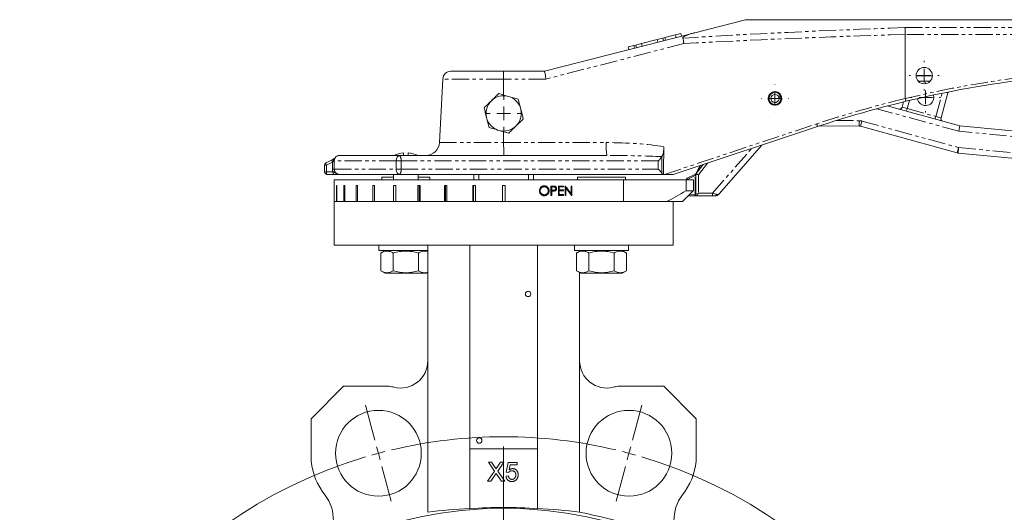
# Model space of a CAD drawing. Header units: millimetres. Extents: x -177 to 753, y -234 to 580.
# Tile 4 of 10: x -177 to 186, y 399 to 580. Entities that reach past the tile are written whole.
import ezdxf

# ---------------------------------------------------------------- set-up
doc = ezdxf.new("R2010")
doc.units = ezdxf.units.MM
doc.linetypes.add('PHANTOM', pattern=[12.7, 6.35, -1.27, 1.27, -1.27, 1.27, -1.27])

# ---------------------------------------------------------------- blocks, each defined once
blk = doc.blocks.new('SW_CENTERMARKSYMBOL_0')
at = {"color": 0, "linetype": 'Continuous', "lineweight": 0}
for p, q in [((0, 5), (0, 5.1)), ((-5, 0), (-5.1, 0)), ((0, 0), (-2.5, 0)), ((0, 0), (0, 2.5)), ((0, 0), (0, -2.5)), ((0, 0), (2.5, 0)), ((5, 0), (5.1, 0)), ((0, -5), (0, -5.1))]:
    blk.add_line(p, q, dxfattribs=at)
blk = doc.blocks.new('SW_CENTERMARKSYMBOL_1')
at = {"color": 0, "linetype": 'Continuous', "lineweight": 0}
for p, q in [((0, 5), (0, 5.5)), ((-5, 0), (-5.5, 0)), ((0, 0), (-2.5, 0)), ((0, 0), (0, 2.5)), ((0, 0), (0, -2.5)), ((0, 0), (2.5, 0)), ((5, 0), (5.5, 0)), ((0, -5), (0, -5.5))]:
    blk.add_line(p, q, dxfattribs=at)
blk = doc.blocks.new('SW_CENTERMARKSYMBOL_2')
at = {"color": 0, "linetype": 'Continuous', "lineweight": 0}
for p, q in [((0, 5), (0, 6.5)), ((-5, 0), (-6.5, 0)), ((0, 0), (-2.5, 0)), ((0, 0), (0, 2.5)), ((0, 0), (0, -2.5)), ((0, 0), (2.5, 0)), ((5, 0), (6.5, 0)), ((0, -5), (0, -6.5))]:
    blk.add_line(p, q, dxfattribs=at)
blk = doc.blocks.new('SW_CENTERMARKSYMBOL_3')
at = {"color": 0, "linetype": 'Continuous', "lineweight": 0}
for p, q in [((0, 5), (0, 5.5)), ((-5, 0), (-5.5, 0)), ((0, 0), (-2.5, 0)), ((0, 0), (0, 2.5)), ((0, 0), (0, -2.5)), ((0, 0), (2.5, 0)), ((5, 0), (5.5, 0)), ((0, -5), (0, -5.5))]:
    blk.add_line(p, q, dxfattribs=at)
blk = doc.blocks.new('SW_CENTERMARKSYMBOL_4')
at = {"color": 0, "linetype": 'Continuous', "lineweight": 0}
for p, q in [((-1.29, 4.83), (-4.74, 17.68)), ((93.64, 4.83), (97.08, 17.68)), ((0, 0), (-0.65, 2.41)), ((0, 0), (0.65, -2.41)), ((46.17, -167.32), (46.17, 2.5)), ((92.35, 0), (91.7, -2.41)), ((92.35, 0), (92.99, 2.41)), ((1.29, -4.83), (4.74, -17.68)), ((91.05, -4.83), (87.61, -17.68)), ((46.17, -172.32), (46.17, -169.82)), ((41.17, -172.32), (-128.65, -172.32)), ((46.17, -172.32), (43.67, -172.32)), ((46.17, -172.32), (46.17, -174.82)), ((46.17, -172.32), (48.67, -172.32)), ((51.17, -172.32), (220.99, -172.32)), ((46.17, -177.32), (46.17, -347.14)), ((1.29, -339.81), (4.74, -326.97)), ((91.05, -339.81), (87.61, -326.97)), ((0, -344.64), (-0.65, -347.06)), ((0, -344.64), (0.65, -342.23)), ((92.35, -344.64), (91.7, -342.23)), ((92.35, -344.64), (92.99, -347.06)), ((-1.29, -349.47), (-4.74, -362.32)), ((93.64, -349.47), (97.08, -362.32))]:
    blk.add_line(p, q, dxfattribs=at)
for start, end in [(76.6058, 103.3942), (105, 105.8029), (104.1971, 105), (75, 75.8029), (74.1971, 75), (106.6058, 253.3942), (286.6058, 73.3942), (254.1971, 255), (255, 255.8029), (284.1971, 285), (285, 285.8029), (256.6058, 283.3942)]:
    blk.add_arc((46.17, -172.32), 178.4, start, end, dxfattribs=at)

msp = doc.modelspace()

# ---------------------------------------------------------------- linework, layer by layer
at = {"color": 7, "linetype": 'Continuous', "lineweight": 15}
for p, q in [((90.5, 580.14), (71.82, 575.35)), ((448.4, 580.14), (90.5, 580.14)), ((16.4, 561.14), (71.82, 575.35)), ((60.06, 573.37), (60.79, 573.55)), ((60.79, 573.55), (64.74, 574.57)), ((60.79, 573.55), (61.03, 572.59)), ((64.74, 574.57), (66.68, 575.07)), ((64.74, 574.57), (64.99, 573.6)), ((66.68, 575.07), (66.93, 574.1)), ((149.43, 551.11), (149.39, 574.73)), ((47.31, 570.1), (49.32, 570.62)), ((47.31, 570.1), (47.55, 569.13)), ((49.32, 570.62), (50.05, 570.8)), ((49.32, 570.62), (49.57, 569.65)), ((52.15, 571.34), (50.05, 570.8)), ((50.05, 570.8), (50.3, 569.83)), ((57.96, 572.83), (52.15, 571.34)), ((52.15, 571.34), (52.4, 570.37)), ((60.06, 573.37), (57.96, 572.83)), ((57.96, 572.83), (58.21, 571.86)), ((60.06, 573.37), (60.31, 572.4)), ((-18.06, 561.14), (1.27, 561.14)), ((1.27, 561.14), (16.4, 561.14)), ((153.4, 559.53), (159.4, 559.49)), ((-21.06, 558.3), (-22.29, 534.88)), ((1.35, 552.41), (1.35, 558.3)), ((103.43, 552), (102.76, 551.77)), ((102.86, 551.48), (103.53, 551.71)), ((103.43, 552), (103.71, 552.09)), ((103.81, 551.8), (103.53, 551.71)), ((159.9, 551.49), (159.77, 552.38)), ((165.14, 553.19), (162.61, 543.97)), ((142.79, 548.37), (169.58, 541.02)), ((148.24, 547.92), (148.78, 549.88)), ((117.05, 540.78), (63.9, 523.14)), ((132.42, 540.95), (117.84, 541.04)), ((168.57, 531.11), (132.93, 540.88)), ((169.58, 541.02), (169.22, 539.05)), ((169.58, 541.02), (427.21, 516.93)), ((1.38, 534.88), (1.37, 538.89)), ((96.58, 533.99), (80.78, 515.96)), ((-59.1, 530.14), (-36.93, 530.14)), ((-36.93, 530.14), (39.46, 530.14)), ((-35.47, 530.07), (-35.47, 531.11)), ((-33.87, 531.11), (-33.87, 530.07)), ((293.5, 519.39), (168.91, 531.04)), ((-64.62, 526.55), (-64.62, 524.14)), ((-64.08, 527.44), (-61.83, 528.59)), ((-61.83, 528.59), (-61.09, 528.97)), ((72.26, 523.39), (73.64, 526.37)), ((72.33, 523.45), (74.89, 526.79)), ((-61.2, 523.14), (-63.62, 523.14)), ((-36.93, 523.14), (-58.99, 523.14)), ((-39.17, 523.14), (-39.17, 521.14)), ((60.25, 523.14), (-36.93, 523.14)), ((-30.17, 521.14), (-30.17, 523.14)), ((-9.6, 521.14), (-9.6, 523.14)), ((-7.74, 523.14), (-7.74, 521.14)), ((10.53, 521.14), (10.53, 523.14)), ((12.4, 523.14), (12.4, 521.14)), ((60.26, 523.14), (60.25, 523.14)), ((60.26, 523.14), (60.62, 523.14)), ((63.9, 523.14), (60.62, 523.14)), ((69.02, 521.73), (72.07, 523.24)), ((71.97, 522.76), (72.16, 523.16)), ((72.19, 515.82), (72.23, 523.15)), ((72.23, 523.15), (72.23, 523.32)), ((-61.1, 521.14), (-61.1, 519.14)), ((45.59, 521.14), (-61.1, 521.14)), ((-61.1, 519.14), (-61.1, 513.14)), ((-61.1, 519.14), (-61.1, 519.14)), ((-60.06, 519.14), (-60.24, 519.14)), ((-60.24, 513.14), (-60.24, 519.14)), ((-60.06, 519.14), (-60.06, 513.14)), ((-57.16, 519.14), (-57.5, 519.14)), ((-57.5, 513.14), (-57.5, 519.14)), ((-57.16, 519.14), (-57.16, 513.14)), ((-52.48, 519.14), (-52.98, 519.14)), ((-52.98, 513.14), (-52.98, 519.14)), ((-52.48, 519.14), (-52.48, 513.14)), ((-46.16, 519.14), (-46.8, 519.14)), ((-46.8, 513.14), (-46.8, 519.14)), ((-46.16, 519.14), (-46.16, 513.14)), ((-43.56, 522.14), (-43.56, 521.14)), ((-39.17, 522.14), (-43.56, 522.14)), ((-38.39, 519.14), (-39.16, 519.14)), ((-39.16, 513.14), (-39.16, 519.14)), ((-38.41, 519.14), (-38.41, 513.14)), ((-38.39, 519.14), (-38.39, 513.14)), ((-29.42, 519.14), (-30.29, 519.14)), ((-30.29, 513.14), (-30.29, 519.14)), ((-25.78, 522.14), (-30.17, 522.14)), ((-29.7, 519.14), (-29.7, 513.14)), ((-29.42, 519.14), (-29.42, 513.14)), ((-25.78, 521.14), (-25.78, 522.14)), ((-19.51, 519.14), (-20.45, 519.14)), ((-20.45, 513.14), (-20.45, 519.14)), ((-20.05, 519.14), (-20.05, 513.14)), ((-19.51, 519.14), (-19.51, 513.14)), ((-8.96, 519.14), (-9.95, 519.14)), ((-9.95, 513.14), (-9.95, 519.14)), ((-9.74, 519.14), (-9.74, 513.14)), ((-8.96, 519.14), (-8.96, 513.14)), ((0.9, 513.14), (0.9, 519.14)), ((1.9, 519.14), (0.9, 519.14)), ((1.9, 519.14), (1.9, 513.14)), ((28.57, 522.14), (28.57, 521.14)), ((46.35, 522.14), (28.57, 522.14)), ((45.59, 513.14), (45.59, 521.14)), ((68.63, 521.14), (45.59, 521.14)), ((46.35, 521.14), (46.35, 522.14)), ((68.63, 517.14), (68.63, 521.14)), ((71.35, 521.14), (68.63, 521.14)), ((68.74, 521.29), (68.74, 521.14)), ((71.35, 517.14), (71.35, 521.14)), ((14.7, 517.13), (14.86, 517.13)), ((16.19, 518.62), (16.34, 518.62)), ((16.19, 515.66), (16.34, 515.66)), ((17.96, 517.31), (17.98, 517.14)), ((17.98, 517.14), (18.13, 517.14)), ((19.48, 518.89), (18.82, 518.89)), ((18.82, 518.89), (18.82, 515.39)), ((18.82, 515.39), (19.12, 515.39)), ((18.97, 518.53), (18.97, 517.36)), ((18.97, 518.53), (19.12, 518.53)), ((18.97, 517.36), (19.12, 517.36)), ((18.97, 517.01), (18.97, 515.39)), ((18.97, 517.01), (19.12, 517.01)), ((19.12, 517.36), (19.12, 518.53)), ((19.12, 518.53), (19.74, 518.53)), ((19.12, 515.39), (19.12, 517.01)), ((19.12, 517.01), (19.36, 517.01)), ((19.71, 517.36), (19.73, 517.36)), ((20.06, 517.06), (20.22, 517.06)), ((20.09, 518.84), (20.24, 518.84)), ((20.73, 517.95), (20.88, 517.95)), ((23.42, 518.89), (21.56, 518.89)), ((21.56, 518.89), (21.56, 515.39)), ((21.56, 515.39), (23.42, 515.39)), ((21.7, 518.53), (21.7, 517.45)), ((21.7, 518.53), (21.86, 518.53)), ((21.7, 517.45), (21.86, 517.45)), ((21.7, 517.1), (21.7, 515.75)), ((21.7, 517.1), (21.86, 517.1)), ((21.7, 515.75), (21.86, 515.75)), ((21.86, 517.45), (21.86, 518.53)), ((21.86, 518.53), (23.42, 518.53)), ((23.42, 517.45), (21.86, 517.45)), ((21.86, 515.75), (21.86, 517.1)), ((21.86, 517.1), (23.42, 517.1)), ((23.42, 515.75), (21.86, 515.75)), ((23.27, 518.89), (23.27, 518.53)), ((23.27, 517.45), (23.27, 517.1)), ((23.27, 515.75), (23.27, 515.39)), ((23.42, 518.53), (23.42, 518.89)), ((23.42, 517.1), (23.42, 517.45)), ((23.42, 515.39), (23.42, 515.75)), ((24.07, 518.89), (24.01, 518.89)), ((24.01, 518.89), (24.01, 515.39)), ((24.01, 515.39), (24.3, 515.39)), ((24.15, 518.14), (24.15, 515.39)), ((24.15, 518.14), (24.3, 518.14)), ((24.3, 515.39), (24.3, 518.14)), ((26.06, 516.14), (26.22, 516.14)), ((26.5, 518.89), (26.22, 518.89)), ((26.22, 518.89), (26.22, 516.14)), ((26.35, 518.89), (26.35, 515.51)), ((26.44, 515.39), (26.5, 515.39)), ((26.5, 515.39), (26.5, 518.89)), ((68.63, 517.14), (68.49, 517.14)), ((71.35, 517.14), (68.63, 517.14)), ((-61.1, 513.14), (-61.1, 497.14)), ((-61.1, 513.14), (48.57, 513.14)), ((-60.24, 513.14), (-61.1, 513.14)), ((-57.5, 513.14), (-60.06, 513.14)), ((-52.98, 513.14), (-57.16, 513.14)), ((-46.8, 513.14), (-52.48, 513.14)), ((-39.16, 513.14), (-46.16, 513.14)), ((-30.29, 513.14), (-38.39, 513.14)), ((-20.45, 513.14), (-29.42, 513.14)), ((-9.95, 513.14), (-19.51, 513.14)), ((0.9, 513.14), (-8.96, 513.14)), ((45.59, 513.14), (1.9, 513.14)), ((61.42, 513.14), (48.57, 513.14)), ((67.3, 513.14), (61.42, 513.14)), ((63.9, 497.14), (63.9, 513.14)), ((72.68, 515.31), (69.47, 515.33)), ((78.4, 515.28), (72.68, 515.31)), ((79.27, 515.27), (78.4, 515.28)), ((-61.1, 497.14), (63.9, 497.14)), ((-44.67, 497.14), (-44.67, 495.14)), ((-34.67, 495.14), (-44.67, 495.14)), ((-42.29, 495.14), (-43.9, 494.21)), ((-43.9, 494.21), (-43.9, 487.67)), ((-39.28, 494.21), (-39.28, 487.67)), ((-26.6, 495.14), (-34.67, 495.14)), ((-30.05, 494.21), (-30.05, 487.67)), ((-26.6, 494.89), (-27.04, 495.14)), ((-26.6, 497.14), (-26.6, 454.49)), ((-11.1, 422.14), (-11.1, 497.14)), ((13.9, 497.14), (13.9, 422.14)), ((27.46, 497.14), (27.46, 495.14)), ((37.46, 495.14), (27.46, 495.14)), ((29.83, 495.14), (28.22, 494.21)), ((28.22, 494.21), (28.22, 487.67)), ((29.4, 495.14), (29.4, 494.89)), ((32.84, 494.21), (32.84, 487.67)), ((47.46, 495.14), (37.46, 495.14)), ((42.08, 494.21), (42.08, 487.67)), ((46.7, 494.21), (45.08, 495.14)), ((46.7, 494.21), (46.7, 487.67)), ((47.46, 495.14), (47.46, 497.14)), ((-43.9, 487.67), (-42.29, 486.74)), ((-42.29, 486.74), (-27.04, 486.74)), ((-27.04, 486.74), (-26.6, 486.99)), ((28.22, 487.67), (29.83, 486.74)), ((29.4, 486.99), (29.4, 454.49)), ((29.83, 486.74), (45.08, 486.74)), ((45.08, 486.74), (46.7, 487.67)), ((-26.6, 398.73), (-26.6, 454.49)), ((29.4, 454.49), (29.4, 398.73)), ((-57.6, 445.14), (-69.6, 433.14)), ((-40.78, 445.14), (-57.6, 445.14)), ((60.4, 445.14), (43.58, 445.14)), ((72.4, 433.14), (60.4, 445.14)), ((-69.6, 433.14), (-69.6, 417.52)), ((72.4, 417.52), (72.4, 433.14)), ((-11.1, 422.14), (-11.1, 400.02)), ((13.9, 422.14), (-11.1, 422.14)), ((13.9, 400.02), (13.9, 422.14)), ((-4.61, 410.14), (-2.02, 413.91)), ((-2.02, 413.91), (-4.25, 417.14)), ((-4.25, 417.14), (-3.06, 417.14)), ((-3.06, 417.14), (-1.84, 415.37)), ((-1.02, 415.37), (0.2, 417.14)), ((1.4, 417.14), (-0.82, 413.9)), ((-0.82, 413.9), (1.76, 410.14)), ((0.2, 417.14), (1.4, 417.14)), ((2.35, 413.46), (3.07, 417.05)), ((3.07, 417.05), (6.39, 417.05)), ((3.8, 416.15), (3.44, 414.34)), ((6.39, 416.15), (3.8, 416.15)), ((6.39, 416.15), (6.39, 417.05)), ((-3.4, 410.14), (-4.61, 410.14)), ((-1.75, 412.55), (-3.4, 410.14)), ((0.57, 410.14), (-1.13, 412.61)), ((1.76, 410.14), (0.57, 410.14)), ((2.26, 412.02), (3.16, 412.11)), ((3.25, 413.37), (2.35, 413.46))]:
    msp.add_line(p, q, dxfattribs=at)
at = {"color": 8, "linetype": 'PHANTOM', "lineweight": 0}
for p, q in [((149.31, 577.23), (448.4, 577.23)), ((448.4, 574.74), (149.39, 574.74)), ((67.8, 571.34), (16.94, 558.3)), ((1.35, 558.3), (-21.06, 558.3)), ((16.94, 558.3), (1.35, 558.3)), ((158.59, 557.5), (154.17, 557.52)), ((160.68, 544.5), (163.03, 553.06)), ((164.52, 553.36), (165.14, 553.19)), ((151, 550.41), (150.17, 547.39)), ((169.22, 539.05), (138.94, 547.36)), ((148.24, 547.92), (150.17, 547.39)), ((149.9, 546.42), (150.17, 547.39)), ((150.17, 547.39), (160.68, 544.5)), ((160.42, 543.54), (160.68, 544.5)), ((160.68, 544.5), (162.61, 543.97)), ((60.62, 523.14), (116.79, 541.78)), ((123.96, 543), (132.43, 542.95)), ((132.42, 540.95), (132.43, 542.95)), ((132.93, 540.88), (133.46, 542.81)), ((133.46, 542.81), (169.1, 533.03)), ((427.02, 514.94), (169.22, 539.05)), ((-22.29, 534.88), (1.38, 534.88)), ((1.38, 534.88), (39.18, 534.88)), ((78.41, 516.28), (92.83, 532.74)), ((168.57, 531.11), (169.1, 533.03)), ((168.91, 531.04), (169.1, 533.03)), ((169.1, 533.03), (293.69, 521.38)), ((-63.96, 526.55), (-64.62, 526.55)), ((-61.71, 527.7), (-63.96, 526.55)), ((-63.96, 526.55), (-63.96, 524.14)), ((-61.34, 528.08), (-61.71, 527.7)), ((-61.71, 525.14), (-61.71, 527.7)), ((-61.29, 528.14), (-61.05, 528.14)), ((-61.05, 528.14), (-61.05, 525.14)), ((-38.2, 528.14), (-61.05, 528.14)), ((-38.2, 525.14), (-38.2, 528.14)), ((-38.2, 528.14), (-36.42, 528.14)), ((-36.42, 528.14), (-36.42, 525.14)), ((58.4, 528.14), (-36.42, 528.14)), ((58.4, 525.14), (58.4, 528.14)), ((59.75, 529.76), (59.75, 523.52)), ((74, 526.49), (72.34, 523.5)), ((76.58, 527.35), (73.23, 522.97)), ((-63.96, 524.14), (-64.62, 524.14)), ((-63.96, 524.14), (-61.54, 524.14)), ((-61.05, 525.14), (-61.71, 525.14)), ((-61.05, 525.14), (-38.2, 525.14)), ((-36.42, 525.14), (-38.2, 525.14)), ((-36.42, 525.14), (58.4, 525.14)), ((71.97, 522.75), (68.99, 521.29)), ((71.93, 515.82), (71.97, 522.75)), ((71.97, 522.75), (71.97, 522.76)), ((72.23, 523.15), (73.23, 522.97)), ((72.34, 523.5), (72.33, 523.45)), ((72.33, 523.45), (73.23, 522.97)), ((73.23, 522.97), (73.19, 516.31)), ((68.99, 521.29), (68.74, 521.29)), ((68.99, 521.29), (68.99, 521.14)), ((19.56, 517.36), (19.71, 517.36)), ((69.96, 515.83), (71.93, 515.82)), ((72.19, 515.82), (71.93, 515.82)), ((72.19, 515.82), (73.19, 516.31)), ((72.68, 515.31), (73.19, 516.31)), ((73.19, 516.31), (78.41, 516.28)), ((78.4, 515.28), (78.41, 516.28)), ((78.41, 516.28), (79.77, 515.84))]:
    msp.add_line(p, q, dxfattribs=at)
at = {"color": 7, "linetype": 'Continuous', "lineweight": 15, "flags": 128}
msp.add_lwpolyline([(165.2, 553.49), (165.18, 553.38), (165.14, 553.19)], dxfattribs=at)
at = {"color": 8, "linetype": 'PHANTOM', "lineweight": 0, "flags": 128}
for points in [[(-36.93, 530.14), (-37.18, 530.1), (-37.42, 529.99), (-37.64, 529.8), (-37.83, 529.55), (-37.99, 529.25), (-38.11, 528.91), (-38.18, 528.53), (-38.2, 528.14)], [(-63.96, 526.55), (-64.02, 526.71), (-64.08, 526.86), (-64.12, 527), (-64.14, 527.13), (-64.15, 527.24), (-64.14, 527.33), (-64.12, 527.4), (-64.08, 527.44)], [(-61.71, 527.7), (-61.78, 527.86), (-61.83, 528.01), (-61.87, 528.16), (-61.9, 528.29), (-61.91, 528.4), (-61.9, 528.49), (-61.87, 528.55), (-61.83, 528.59)], [(-63.62, 523.14), (-63.69, 523.16), (-63.75, 523.22), (-63.81, 523.31), (-63.86, 523.43), (-63.9, 523.58), (-63.93, 523.76), (-63.95, 523.94), (-63.96, 524.14)], [(-61.2, 523.14), (-61.27, 523.16), (-61.33, 523.22), (-61.39, 523.31), (-61.44, 523.43), (-61.48, 523.58), (-61.51, 523.76), (-61.53, 523.94), (-61.54, 524.14)], [(-38.2, 525.14), (-38.18, 524.75), (-38.11, 524.37), (-37.99, 524.03), (-37.83, 523.73), (-37.64, 523.48), (-37.42, 523.29), (-37.18, 523.18), (-36.93, 523.14)], [(72.07, 523.24), (72.04, 523.22), (72.02, 523.19), (72.01, 523.15), (72, 523.11), (71.99, 523.05), (72, 523), (72.01, 522.93), (72.02, 522.87)], [(69.02, 521.73), (68.99, 521.71), (68.96, 521.68), (68.95, 521.63), (68.94, 521.57), (68.94, 521.51), (68.95, 521.44), (68.97, 521.36), (68.99, 521.29)]]:
    msp.add_lwpolyline(points, dxfattribs=at)
at = {"color": 7, "linetype": 'Continuous', "lineweight": 15}
for centre, radius in [((156.4, 559.54), 3), ((101.4, 551.14), 2.5), ((10.4, 479.14), 1), ((-44.78, 420.46), 15.8), ((47.57, 420.46), 15.8), ((-7.6, 425.14), 1), ((1.4, 248.14), 152)]:
    msp.add_circle(centre, radius, dxfattribs=at)
for centre, radius, start, end in [((-18.06, 558.14), 3, 90, 177), ((243.04, 161.14), 400, 90, 103.504), ((1.4, 545.64), 6.5, 74.2105, 134.2105), ((1.4, 545.64), 6.5, 14.2105, 74.2105), ((101.4, 551.14), 2.5, 22.3947, 15.3443), ((101.4, 551.14), 2.21, 22.8555, 14.8835), ((101.4, 551.14), 1.5, 24.7514, 12.9876), ((1.4, 545.64), 6.5, 134.2105, 194.2105), ((243.04, 161.14), 400, 103.504, 108.3599), ((156.9, 551.51), 3, 188.0498, 359.6575), ((1.4, 545.64), 6.5, 314.2105, 14.2105), ((147.28, 548.18), 1, 254.6575, 344.6575), ((1.4, 545.64), 6.5, 194.2105, 254.2105), ((1.4, 545.64), 6.5, 254.2105, 314.2105), ((132.4, 538.95), 2, 74.6575, 89.6575), ((163.57, 543.71), 1, 164.6575, 254.6575), ((-27.28, 535.14), 5, 270, 357), ((-59.1, 528.14), 2, 90, 145.1995), ((-34.67, 521.14), 10, 94.5886, 116.7437), ((-34.67, 521.14), 10, 63.2563, 85.4114), ((169.1, 533.03), 2, 254.6575, 264.6575), ((-63.62, 526.55), 1, 117.1916, 180), ((-61.57, 529.85), 1, 297.1916, 325.159), ((-63.62, 524.14), 1, 180, 270), ((71.85, 523.69), 0.5, 296.2225, 335.2118), ((72.73, 523.15), 0.5, 142.5108, 179.6575), ((69.24, 521.29), 0.5, 116.2225, 179.6575), ((72.69, 515.81), 0.5, 179.6575, 269.6575), ((79.28, 517.27), 2, 269.6575, 318.7822), ((-36.6, 454.49), 10, 256.4954, 360), ((39.4, 454.49), 10, 180, 283.5046), ((-44.78, 420.46), 25, 76.4954, 80.8061), ((47.57, 420.46), 25, 99.1939, 103.5046), ((-44.78, 420.46), 25, 186.7506, 217.8302), ((47.57, 420.46), 25, 322.1698, 353.2494), ((-76.37, 395.93), 15, 319.4838, 37.8302), ((79.16, 395.93), 15, 142.1698, 220.5162), ((1.4, 248.14), 152.4, 85.2952, 94.7048), ((1.4, 248.14), 153.17, 64.3244, 79.4667)]:
    msp.add_arc(centre, radius, start, end, dxfattribs=at)
at = {"color": 8, "linetype": 'PHANTOM', "lineweight": 0}
for centre, radius, start, end in [((243.04, 161.19), 401, 90, 103.4999), ((243.09, 161.19), 401, 103.5078, 108.3599), ((113.26, 540.33), 3.81, 6.7021, 22.3094), ((132.4, 538.95), 4, 74.6575, 89.6575), ((60.16, 533.74), 21.02, 176.8913, 189.8589), ((-38.76, 528.61), 2.38, 348.6878, 40.0629), ((-60.64, 528.37), 0.754, 126.548, 202.0956), ((-60.58, 528.4), 0.757, 127.3717, 200.0832), ((-38.76, 524.67), 2.38, 319.9371, 11.3122), ((79.13, 515.9), 0.644, 282.8012, 354.7632)]:
    msp.add_arc(centre, radius, start, end, dxfattribs=at)
for centre, major_axis, ratio, start_param, end_param in [((351.27, 555.14), (393.02, -1.32), 0.063522, 2.110685, 2.377975), ((351.43, 555.3), (393.02, -1.16), 0.055899, 2.110885, 2.377181), ((37.42, 527.88), (34.68, 0.37), 0.201576, 0.842207, 1.517954), ((37.7, 528.14), (33.4, 0.11), 0.0598, 0.850725, 1.51797), ((72.69, 515.81), (0.755, -0.005), 0.662366, 3.141593, 4.712389), ((79.28, 517.27), (1.5, -1.32), 0.5, 5.425797, 6.283185)]:
    msp.add_ellipse(centre, major_axis=major_axis, ratio=ratio, start_param=start_param, end_param=end_param, dxfattribs=at)
at = {"color": 7, "linetype": 'Continuous', "lineweight": 15}
for centre, major_axis, ratio, start_param, end_param in [((16.78, 558.14), (-0.38, 3), 0.061576, 4.75698, 6.275417), ((1.4, 986.08), (-3.51, 1192.57), 0.052325, 4.313568, 4.32283), ((57.88, 528.14), (1.98, 1.98), 0.130326, 4.841984, 5.745536), ((57.88, 525.14), (1.98, -1.98), 0.130326, 0.495836, 1.441201), ((1.4, 517.34), (62, -0.74), 0.003889, 1.273579, 1.283465), ((1.4, 517.34), (62.5, -0.75), 0.003889, 1.273444, 1.283251), ((1.4, 523.14), (-60.94, 73.25), 0.155868, 4.488482, 4.525888), ((1.4, 523.14), (-61.43, 73.84), 0.155868, 4.489244, 4.526349), ((1.4, 522.68), (-61.43, 73.85), 0.155864, 4.485366, 4.522392), ((-5.37, 248.14), (152.22, 0), 0.999012, 1.608477, 1.710749), ((8.16, 248.14), (152.22, 0), 0.999012, 1.430844, 1.533115)]:
    msp.add_ellipse(centre, major_axis=major_axis, ratio=ratio, start_param=start_param, end_param=end_param, dxfattribs=at)
for points, knots in [([(149.39, 574.74), (149.39, 575), (149.38, 575.25), (149.37, 575.62), (149.37, 575.74), (149.37, 575.97), (149.36, 576.09), (149.35, 576.41), (149.34, 576.61), (149.33, 576.87), (149.33, 576.95), (149.32, 577.1), (149.31, 577.17), (149.31, 577.23)], [0, 0, 0, 0, 0.25, 0.25, 0.375, 0.375, 0.5, 0.5, 0.75, 0.75, 0.875, 0.875, 1, 1, 1, 1]), ([(71.82, 575.35), (71.4, 575.24), (70.97, 575.13), (70.14, 574.88), (69.73, 574.75), (68.93, 574.45), (68.53, 574.29), (67.99, 574.01), (67.82, 573.9), (67.6, 573.72), (67.54, 573.66), (67.44, 573.51), (67.41, 573.43), (67.43, 573.35)], [0, 0, 0, 0, 0.25, 0.25, 0.5, 0.5, 0.75, 0.75, 0.875, 0.875, 0.9375, 0.9375, 1, 1, 1, 1]), ([(67.43, 573.35), (67.49, 573.09), (67.55, 572.79), (67.65, 572.26), (67.68, 572.08), (67.72, 571.81), (67.74, 571.72), (67.77, 571.53), (67.79, 571.43), (67.8, 571.34)], [0, 0, 0, 0, 0.5, 0.5, 0.75, 0.75, 0.875, 0.875, 1, 1, 1, 1]), ([(1.35, 558.3), (1.35, 558.49), (1.35, 558.68), (1.34, 559.04), (1.34, 559.22), (1.34, 559.57), (1.33, 559.73), (1.33, 560.04), (1.33, 560.19), (1.32, 560.45), (1.31, 560.56), (1.31, 560.77), (1.3, 560.86), (1.29, 561), (1.29, 561.05), (1.28, 561.12), (1.27, 561.14), (1.27, 561.14)], [0, 0, 0, 0, 0.125, 0.125, 0.25, 0.25, 0.375, 0.375, 0.5, 0.5, 0.625, 0.625, 0.75, 0.75, 0.875, 0.875, 1, 1, 1, 1]), ([(-0.45, 552.92), (-0.89, 552.49), (-1.33, 552.06), (-2.22, 551.19), (-2.68, 550.74), (-3.14, 550.3)], [0, 0, 0, 0, 0.5, 0.5, 1, 1, 1, 1]), ([(3.17, 551.89), (2.55, 552.07), (1.94, 552.24), (0.73, 552.58), (0.14, 552.75), (-0.45, 552.92)], [0, 0, 0, 0, 0.5, 0.5, 1, 1, 1, 1]), ([(6.78, 550.87), (6.19, 551.04), (5.59, 551.21), (4.38, 551.55), (3.78, 551.72), (3.17, 551.89)], [0, 0, 0, 0, 0.5, 0.5, 1, 1, 1, 1]), ([(-3.14, 550.3), (-3.36, 550.08), (-3.59, 549.85), (-4.05, 549.41), (-4.27, 549.19), (-4.94, 548.54), (-5.39, 548.11), (-5.83, 547.68)], [0, 0, 0, 0, 0.25, 0.25, 0.5, 0.5, 1, 1, 1, 1]), ([(7.7, 547.24), (7.62, 547.54), (7.54, 547.85), (7.39, 548.47), (7.31, 548.77), (7.08, 549.68), (6.93, 550.28), (6.78, 550.87)], [0, 0, 0, 0, 0.25, 0.25, 0.5, 0.5, 1, 1, 1, 1]), ([(149.43, 551.1), (149.46, 550.97), (149.49, 550.84), (149.55, 550.59), (149.57, 550.48), (149.61, 550.29), (149.62, 550.21), (149.64, 550.11), (149.64, 550.08), (149.63, 550.08)], [0, 0, 0, 0, 0.25, 0.25, 0.5, 0.5, 0.75, 0.75, 1, 1, 1, 1]), ([(-5.83, 547.68), (-5.67, 547.09), (-5.52, 546.49), (-5.22, 545.28), (-5.06, 544.66), (-4.9, 544.04)], [0, 0, 0, 0, 0.5, 0.5, 1, 1, 1, 1]), ([(8.62, 543.6), (8.47, 544.19), (8.32, 544.79), (8.01, 546), (7.85, 546.62), (7.7, 547.24)], [0, 0, 0, 0, 0.5, 0.5, 1, 1, 1, 1]), ([(-4.9, 544.04), (-4.83, 543.74), (-4.75, 543.43), (-4.59, 542.81), (-4.52, 542.51), (-4.28, 541.6), (-4.13, 541), (-3.98, 540.41)], [0, 0, 0, 0, 0.25, 0.25, 0.5, 0.5, 1, 1, 1, 1]), ([(3.24, 538.36), (3.68, 538.79), (4.12, 539.22), (5.02, 540.09), (5.47, 540.54), (5.93, 540.98)], [0, 0, 0, 0, 0.5, 0.5, 1, 1, 1, 1]), ([(5.93, 540.98), (6.16, 541.2), (6.39, 541.43), (6.84, 541.87), (7.07, 542.09), (7.74, 542.74), (8.18, 543.17), (8.62, 543.6)], [0, 0, 0, 0, 0.25, 0.25, 0.5, 0.5, 1, 1, 1, 1]), ([(-0.37, 539.39), (-0.98, 539.56), (-1.6, 539.73), (-2.81, 540.07), (-3.4, 540.24), (-3.98, 540.41)], [0, 0, 0, 0, 0.5, 0.5, 1, 1, 1, 1]), ([(3.24, 538.36), (2.65, 538.53), (2.05, 538.7), (0.85, 539.04), (0.24, 539.21), (-0.37, 539.39)], [0, 0, 0, 0, 0.5, 0.5, 1, 1, 1, 1]), ([(1.52, 530.14), (1.52, 530.14), (1.51, 530.15), (1.51, 530.18), (1.5, 530.2), (1.49, 530.29), (1.48, 530.38), (1.46, 530.61), (1.45, 530.76), (1.44, 531.1), (1.43, 531.29), (1.42, 531.73), (1.41, 531.97), (1.4, 532.48), (1.4, 532.76), (1.39, 533.33), (1.39, 533.63), (1.38, 534.24), (1.38, 534.56), (1.38, 534.88)], [0, 0, 0, 0, 0.0625, 0.0625, 0.125, 0.125, 0.25, 0.25, 0.375, 0.375, 0.5, 0.5, 0.625, 0.625, 0.75, 0.75, 0.875, 0.875, 1, 1, 1, 1]), ([(60.46, 533.34), (60.45, 532.98), (60.43, 532.63), (60.36, 531.95), (60.32, 531.62), (60.2, 531), (60.12, 530.72), (59.96, 530.2), (59.86, 529.96), (59.75, 529.76)], [0, 0, 0, 0, 0.25, 0.25, 0.5, 0.5, 0.75, 0.75, 1, 1, 1, 1]), ([(-61.2, 523.14), (-61.05, 523.14), (-60.91, 523.14), (-60.64, 523.14), (-60.51, 523.14), (-60.16, 523.14), (-59.96, 523.14), (-59.62, 523.14), (-59.48, 523.14), (-59.22, 523.14), (-59.1, 523.14), (-58.99, 523.14)], [0, 0, 0, 0, 0.125, 0.125, 0.25, 0.25, 0.5, 0.5, 0.75, 0.75, 1, 1, 1, 1]), ([(59.75, 523.52), (59.83, 523.39), (59.91, 523.3), (60.08, 523.17), (60.16, 523.14), (60.25, 523.14)], [0, 0, 0, 0, 0.5, 0.5, 1, 1, 1, 1]), ([(72.23, 523.32), (72.23, 523.32), (72.23, 523.32), (72.24, 523.33), (72.24, 523.34), (72.25, 523.36), (72.26, 523.37), (72.26, 523.39)], [0, 0, 0, 0, 0.5, 0.5, 0.75, 0.75, 1, 1, 1, 1]), ([(16.33, 518.98), (16.27, 518.98), (16.21, 518.98), (16.09, 518.97), (16.04, 518.96), (15.86, 518.92), (15.75, 518.89), (15.53, 518.79), (15.43, 518.74), (15.24, 518.6), (15.15, 518.52), (14.9, 518.26), (14.77, 518.06), (14.64, 517.72), (14.6, 517.61), (14.57, 517.43), (14.56, 517.37), (14.55, 517.25), (14.55, 517.19), (14.55, 517.12)], [0, 0, 0, 0, 0.0625, 0.0625, 0.125, 0.125, 0.25, 0.25, 0.375, 0.375, 0.5, 0.5, 0.75, 0.75, 0.875, 0.875, 0.9375, 0.9375, 1, 1, 1, 1]), ([(14.55, 517.12), (14.55, 517.06), (14.55, 517), (14.56, 516.88), (14.57, 516.82), (14.6, 516.65), (14.64, 516.53), (14.73, 516.31), (14.79, 516.2), (14.92, 516.01), (15, 515.91), (15.17, 515.74), (15.26, 515.67), (15.45, 515.53), (15.56, 515.47), (15.77, 515.39), (15.89, 515.35), (16.06, 515.32), (16.12, 515.31), (16.24, 515.3), (16.3, 515.3), (16.35, 515.3)], [0, 0, 0, 0, 0.0625, 0.0625, 0.125, 0.125, 0.25, 0.25, 0.375, 0.375, 0.5, 0.5, 0.625, 0.625, 0.75, 0.75, 0.875, 0.875, 0.9375, 0.9375, 1, 1, 1, 1]), ([(16.19, 518.62), (16.09, 518.62), (16, 518.61), (15.81, 518.57), (15.72, 518.55), (15.54, 518.47), (15.45, 518.43), (15.29, 518.32), (15.21, 518.26), (15.07, 518.12), (15.01, 518.05), (14.9, 517.89), (14.85, 517.8), (14.78, 517.62), (14.75, 517.52), (14.71, 517.33), (14.7, 517.23), (14.7, 517.13)], [0, 0, 0, 0, 0.125, 0.125, 0.25, 0.25, 0.375, 0.375, 0.5, 0.5, 0.625, 0.625, 0.75, 0.75, 0.875, 0.875, 1, 1, 1, 1]), ([(14.7, 517.13), (14.71, 517.03), (14.71, 516.93), (14.75, 516.74), (14.78, 516.64), (14.85, 516.46), (14.9, 516.38), (15.01, 516.22), (15.08, 516.15), (15.29, 515.94), (15.45, 515.83), (15.71, 515.73), (15.81, 515.7), (16, 515.67), (16.09, 515.66), (16.19, 515.66)], [0, 0, 0, 0, 0.125, 0.125, 0.25, 0.25, 0.375, 0.375, 0.5, 0.5, 0.75, 0.75, 0.875, 0.875, 1, 1, 1, 1]), ([(14.86, 517.13), (14.86, 517.23), (14.87, 517.32), (14.9, 517.52), (14.93, 517.61), (15.01, 517.8), (15.05, 517.88), (15.16, 518.04), (15.22, 518.12), (15.43, 518.33), (15.6, 518.43), (15.87, 518.54), (15.96, 518.57), (16.15, 518.61), (16.25, 518.62), (16.34, 518.62)], [0, 0, 0, 0, 0.125, 0.125, 0.25, 0.25, 0.375, 0.375, 0.5, 0.5, 0.75, 0.75, 0.875, 0.875, 1, 1, 1, 1]), ([(16.34, 515.66), (16.25, 515.66), (16.15, 515.67), (15.96, 515.7), (15.87, 515.73), (15.6, 515.83), (15.44, 515.94), (15.23, 516.14), (15.17, 516.22), (15.06, 516.38), (15.01, 516.46), (14.93, 516.64), (14.9, 516.73), (14.87, 516.93), (14.86, 517.03), (14.86, 517.13)], [0, 0, 0, 0, 0.125, 0.125, 0.25, 0.25, 0.5, 0.5, 0.625, 0.625, 0.75, 0.75, 0.875, 0.875, 1, 1, 1, 1]), ([(18.13, 517.14), (18.13, 517.2), (18.13, 517.26), (18.12, 517.38), (18.11, 517.44), (18.08, 517.62), (18.05, 517.74), (17.96, 517.97), (17.9, 518.07), (17.77, 518.27), (17.69, 518.37), (17.53, 518.54), (17.44, 518.62), (17.24, 518.75), (17.13, 518.81), (16.91, 518.9), (16.8, 518.93), (16.57, 518.97), (16.45, 518.98), (16.33, 518.98)], [0, 0, 0, 0, 0.0625, 0.0625, 0.125, 0.125, 0.25, 0.25, 0.375, 0.375, 0.5, 0.5, 0.625, 0.625, 0.75, 0.75, 0.875, 0.875, 1, 1, 1, 1]), ([(16.34, 518.62), (16.44, 518.62), (16.53, 518.61), (16.72, 518.58), (16.81, 518.55), (16.99, 518.48), (17.08, 518.43), (17.24, 518.33), (17.32, 518.27), (17.46, 518.13), (17.52, 518.06), (17.63, 517.9), (17.68, 517.81), (17.76, 517.63), (17.78, 517.54), (17.82, 517.34), (17.83, 517.24), (17.83, 517.14)], [0, 0, 0, 0, 0.125, 0.125, 0.25, 0.25, 0.375, 0.375, 0.5, 0.5, 0.625, 0.625, 0.75, 0.75, 0.875, 0.875, 1, 1, 1, 1]), ([(17.83, 517.14), (17.83, 517.04), (17.82, 516.94), (17.78, 516.75), (17.76, 516.65), (17.68, 516.47), (17.64, 516.38), (17.53, 516.22), (17.46, 516.14), (17.26, 515.94), (17.09, 515.84), (16.82, 515.73), (16.73, 515.7), (16.54, 515.67), (16.44, 515.66), (16.34, 515.66)], [0, 0, 0, 0, 0.125, 0.125, 0.25, 0.25, 0.375, 0.375, 0.5, 0.5, 0.75, 0.75, 0.875, 0.875, 1, 1, 1, 1]), ([(16.35, 515.3), (16.47, 515.3), (16.59, 515.31), (16.82, 515.35), (16.93, 515.39), (17.15, 515.48), (17.25, 515.54), (17.44, 515.67), (17.53, 515.75), (17.7, 515.92), (17.77, 516.01), (17.9, 516.21), (17.96, 516.32), (18.05, 516.54), (18.08, 516.66), (18.11, 516.84), (18.12, 516.9), (18.13, 517.02), (18.13, 517.08), (18.13, 517.14)], [0, 0, 0, 0, 0.125, 0.125, 0.25, 0.25, 0.375, 0.375, 0.5, 0.5, 0.625, 0.625, 0.75, 0.75, 0.875, 0.875, 0.9375, 0.9375, 1, 1, 1, 1]), ([(20.06, 517.06), (19.92, 517.03), (19.78, 517.02), (19.5, 517.01), (19.35, 517.01), (19.21, 517.01)], [0, 0, 0, 0, 0.5, 0.5, 1, 1, 1, 1]), ([(19.33, 518.89), (19.45, 518.89), (19.58, 518.89), (19.84, 518.88), (19.96, 518.87), (20.09, 518.84)], [0, 0, 0, 0, 0.5, 0.5, 1, 1, 1, 1]), ([(19.36, 517.01), (19.51, 517.01), (19.65, 517.01), (19.93, 517.02), (20.08, 517.03), (20.22, 517.06)], [0, 0, 0, 0, 0.5, 0.5, 1, 1, 1, 1]), ([(20.24, 518.84), (20.12, 518.87), (19.99, 518.88), (19.74, 518.89), (19.61, 518.89), (19.48, 518.89)], [0, 0, 0, 0, 0.5, 0.5, 1, 1, 1, 1]), ([(20.58, 517.95), (20.58, 517.9), (20.58, 517.85), (20.55, 517.75), (20.53, 517.7), (20.45, 517.57), (20.38, 517.5), (20.2, 517.4), (20.1, 517.38), (19.91, 517.36), (19.81, 517.36), (19.71, 517.36)], [0, 0, 0, 0, 0.125, 0.125, 0.25, 0.25, 0.5, 0.5, 0.75, 0.75, 1, 1, 1, 1]), ([(19.74, 518.53), (19.83, 518.53), (19.93, 518.53), (20.12, 518.51), (20.21, 518.49), (20.38, 518.4), (20.46, 518.32), (20.53, 518.2), (20.55, 518.15), (20.58, 518.05), (20.58, 518), (20.58, 517.95)], [0, 0, 0, 0, 0.25, 0.25, 0.5, 0.5, 0.75, 0.75, 0.875, 0.875, 1, 1, 1, 1]), ([(20.73, 517.95), (20.73, 517.85), (20.72, 517.75), (20.66, 517.55), (20.62, 517.46), (20.49, 517.3), (20.42, 517.23), (20.25, 517.12), (20.16, 517.09), (20.06, 517.06)], [0, 0, 0, 0, 0.25, 0.25, 0.5, 0.5, 0.75, 0.75, 1, 1, 1, 1]), ([(20.09, 518.84), (20.18, 518.81), (20.27, 518.77), (20.43, 518.66), (20.5, 518.6), (20.62, 518.44), (20.66, 518.35), (20.7, 518.2), (20.71, 518.15), (20.72, 518.05), (20.73, 518), (20.73, 517.95)], [0, 0, 0, 0, 0.25, 0.25, 0.5, 0.5, 0.75, 0.75, 0.875, 0.875, 1, 1, 1, 1]), ([(20.22, 517.06), (20.31, 517.09), (20.4, 517.12), (20.57, 517.23), (20.65, 517.29), (20.77, 517.46), (20.81, 517.55), (20.87, 517.75), (20.88, 517.85), (20.88, 517.95)], [0, 0, 0, 0, 0.25, 0.25, 0.5, 0.5, 0.75, 0.75, 1, 1, 1, 1]), ([(20.88, 517.95), (20.88, 518.05), (20.87, 518.15), (20.82, 518.34), (20.77, 518.44), (20.66, 518.59), (20.59, 518.66), (20.47, 518.75), (20.42, 518.77), (20.34, 518.81), (20.29, 518.82), (20.24, 518.84)], [0, 0, 0, 0, 0.25, 0.25, 0.5, 0.5, 0.75, 0.75, 0.875, 0.875, 1, 1, 1, 1]), ([(-43.9, 494.21), (-43.53, 494.43), (-43.15, 494.61), (-42.38, 494.85), (-41.99, 494.92), (-41.4, 494.92), (-41.2, 494.91), (-40.81, 494.84), (-40.62, 494.79), (-40.04, 494.61), (-39.66, 494.43), (-39.28, 494.21)], [0, 0, 0, 0, 0.25, 0.25, 0.5, 0.5, 0.625, 0.625, 0.75, 0.75, 1, 1, 1, 1]), ([(-39.28, 494.21), (-38.53, 494.43), (-37.76, 494.61), (-36.22, 494.86), (-35.44, 494.92), (-33.88, 494.92), (-33.09, 494.85), (-31.55, 494.6), (-30.79, 494.42), (-30.05, 494.21)], [0, 0, 0, 0, 0.25, 0.25, 0.5, 0.5, 0.75, 0.75, 1, 1, 1, 1]), ([(-30.05, 494.21), (-29.65, 494.41), (-28.84, 494.83), (-27.67, 495), (-26.93, 494.81), (-26.6, 494.73)], [0, 0, 0, 0, 0.356138, 0.719999, 1, 1, 1, 1]), ([(28.22, 494.21), (28.6, 494.43), (28.98, 494.61), (29.75, 494.85), (30.13, 494.92), (30.72, 494.92), (30.92, 494.91), (31.31, 494.84), (31.5, 494.79), (32.08, 494.61), (32.46, 494.43), (32.84, 494.21)], [0, 0, 0, 0, 0.25, 0.25, 0.5, 0.5, 0.625, 0.625, 0.75, 0.75, 1, 1, 1, 1]), ([(32.84, 494.21), (33.59, 494.43), (34.36, 494.61), (35.9, 494.86), (36.68, 494.92), (38.24, 494.92), (39.03, 494.85), (40.57, 494.6), (41.33, 494.42), (42.08, 494.21)], [0, 0, 0, 0, 0.25, 0.25, 0.5, 0.5, 0.75, 0.75, 1, 1, 1, 1]), ([(42.08, 494.21), (42.46, 494.43), (42.83, 494.61), (43.6, 494.85), (43.99, 494.92), (44.58, 494.92), (44.78, 494.91), (45.17, 494.84), (45.36, 494.79), (45.94, 494.61), (46.32, 494.43), (46.7, 494.21)], [0, 0, 0, 0, 0.25, 0.25, 0.5, 0.5, 0.625, 0.625, 0.75, 0.75, 1, 1, 1, 1]), ([(-39.28, 487.67), (-39.66, 487.45), (-40.04, 487.27), (-40.81, 487.03), (-41.2, 486.96), (-41.79, 486.96), (-41.98, 486.97), (-42.37, 487.04), (-42.57, 487.09), (-43.15, 487.27), (-43.53, 487.45), (-43.9, 487.67)], [0, 0, 0, 0, 0.25, 0.25, 0.5, 0.5, 0.625, 0.625, 0.75, 0.75, 1, 1, 1, 1]), ([(-39.28, 487.67), (-38.53, 487.45), (-37.76, 487.27), (-36.22, 487.02), (-35.44, 486.96), (-33.88, 486.96), (-33.09, 487.03), (-31.55, 487.28), (-30.79, 487.46), (-30.05, 487.67)], [0, 0, 0, 0, 0.25, 0.25, 0.5, 0.5, 0.75, 0.75, 1, 1, 1, 1]), ([(-26.6, 487.14), (-26.61, 487.14), (-27.04, 486.95), (-27.84, 486.91), (-28.99, 487.11), (-29.69, 487.48), (-30.05, 487.67)], [0, 0, 0, 0, 0.010169, 0.374045, 0.684155, 1, 1, 1, 1]), ([(32.84, 487.67), (32.46, 487.45), (32.08, 487.27), (31.32, 487.03), (30.93, 486.96), (30.34, 486.96), (30.14, 486.97), (29.75, 487.04), (29.56, 487.09), (28.98, 487.27), (28.6, 487.45), (28.22, 487.67)], [0, 0, 0, 0, 0.25, 0.25, 0.5, 0.5, 0.625, 0.625, 0.75, 0.75, 1, 1, 1, 1]), ([(32.84, 487.67), (33.59, 487.45), (34.36, 487.27), (35.9, 487.02), (36.68, 486.96), (38.24, 486.96), (39.03, 487.03), (40.57, 487.28), (41.33, 487.46), (42.08, 487.67)], [0, 0, 0, 0, 0.25, 0.25, 0.5, 0.5, 0.75, 0.75, 1, 1, 1, 1]), ([(46.7, 487.67), (46.32, 487.45), (45.94, 487.27), (45.17, 487.03), (44.78, 486.96), (44.2, 486.96), (44, 486.97), (43.61, 487.04), (43.41, 487.09), (42.84, 487.27), (42.46, 487.45), (42.08, 487.67)], [0, 0, 0, 0, 0.25, 0.25, 0.5, 0.5, 0.625, 0.625, 0.75, 0.75, 1, 1, 1, 1]), ([(-1.84, 415.37), (-1.81, 415.32), (-1.75, 415.24), (-1.67, 415.12), (-1.61, 415.02), (-1.56, 414.93), (-1.52, 414.85), (-1.49, 414.79), (-1.48, 414.74), (-1.48, 414.71), (-1.48, 414.7)], [0, 0, 0, 0, 0.209538, 0.393206, 0.554151, 0.689382, 0.80228, 0.889952, 0.956059, 1, 1, 1, 1]), ([(-1.48, 414.7), (-1.45, 414.74), (-1.38, 414.84), (-1.27, 414.99), (-1.15, 415.17), (-1.07, 415.3), (-1.02, 415.37)], [0, 0, 0, 0, 0.195959, 0.429465, 0.696675, 1, 1, 1, 1]), ([(4.44, 414), (4.37, 414), (4.24, 413.99), (4.05, 413.96), (3.87, 413.91), (3.72, 413.83), (3.58, 413.73), (3.45, 413.63), (3.34, 413.51), (3.28, 413.42), (3.25, 413.37)], [0, 0, 0, 0, 0.14786, 0.283561, 0.412369, 0.534236, 0.652692, 0.768663, 0.883652, 1, 1, 1, 1]), ([(3.44, 414.34), (3.49, 414.38), (3.59, 414.45), (3.74, 414.55), (3.9, 414.63), (4.05, 414.69), (4.21, 414.74), (4.37, 414.78), (4.53, 414.8), (4.64, 414.81), (4.69, 414.81)], [0, 0, 0, 0, 0.136729, 0.268515, 0.395529, 0.52, 0.640496, 0.761236, 0.880107, 1, 1, 1, 1]), ([(5.85, 412.49), (5.85, 412.54), (5.85, 412.66), (5.83, 412.82), (5.8, 412.97), (5.76, 413.11), (5.71, 413.25), (5.65, 413.37), (5.58, 413.49), (5.5, 413.6), (5.4, 413.69), (5.3, 413.77), (5.18, 413.84), (5.05, 413.9), (4.92, 413.94), (4.77, 413.98), (4.61, 413.99), (4.5, 414), (4.44, 414)], [0, 0, 0, 0, 0.072866, 0.141887, 0.207453, 0.270438, 0.331641, 0.390108, 0.448069, 0.505503, 0.562488, 0.619084, 0.676416, 0.735452, 0.796241, 0.860406, 0.928305, 1, 1, 1, 1]), ([(4.69, 414.81), (4.76, 414.8), (4.9, 414.8), (5.11, 414.77), (5.3, 414.72), (5.49, 414.65), (5.67, 414.56), (5.84, 414.45), (6, 414.32), (6.16, 414.17), (6.29, 414.01), (6.42, 413.83), (6.52, 413.65), (6.6, 413.45), (6.67, 413.24), (6.71, 413.01), (6.74, 412.78), (6.74, 412.62), (6.75, 412.54)], [0, 0, 0, 0, 0.061997, 0.122088, 0.181375, 0.239508, 0.297836, 0.35688, 0.417282, 0.47964, 0.5425, 0.604962, 0.666991, 0.730216, 0.794173, 0.860458, 0.928578, 1, 1, 1, 1]), ([(-1.75, 412.55), (-1.73, 412.58), (-1.69, 412.64), (-1.61, 412.75), (-1.52, 412.88), (-1.45, 412.98), (-1.42, 413.03)], [0, 0, 0, 0, 0.174779, 0.398246, 0.673111, 1, 1, 1, 1]), ([(-1.42, 413.03), (-1.37, 412.96), (-1.28, 412.82), (-1.18, 412.68), (-1.13, 412.61)], [0, 0, 0, 0, 0.494218, 1, 1, 1, 1]), ([(4.43, 410.05), (4.36, 410.05), (4.21, 410.05), (4, 410.08), (3.79, 410.12), (3.6, 410.18), (3.41, 410.26), (3.24, 410.35), (3.07, 410.46), (2.92, 410.59), (2.79, 410.73), (2.66, 410.88), (2.56, 411.04), (2.46, 411.22), (2.39, 411.4), (2.33, 411.6), (2.28, 411.81), (2.27, 411.95), (2.26, 412.02)], [0, 0, 0, 0, 0.069298, 0.135561, 0.199671, 0.261716, 0.322662, 0.382907, 0.443032, 0.503501, 0.563724, 0.62398, 0.683629, 0.743848, 0.805192, 0.867649, 0.932778, 1, 1, 1, 1]), ([(3.16, 412.11), (3.17, 412.06), (3.18, 411.97), (3.22, 411.82), (3.26, 411.69), (3.31, 411.57), (3.36, 411.45), (3.43, 411.35), (3.5, 411.26), (3.58, 411.17), (3.66, 411.1), (3.75, 411.03), (3.85, 410.98), (3.96, 410.93), (4.07, 410.9), (4.19, 410.88), (4.31, 410.86), (4.4, 410.86), (4.44, 410.86)], [0, 0, 0, 0, 0.077361, 0.15048, 0.219977, 0.286681, 0.349678, 0.41068, 0.469427, 0.526756, 0.583142, 0.638824, 0.695263, 0.752696, 0.810849, 0.871356, 0.934436, 1, 1, 1, 1]), ([(6.21, 410.9), (6.16, 410.83), (6.05, 410.7), (5.86, 410.53), (5.66, 410.38), (5.44, 410.26), (5.21, 410.16), (4.97, 410.1), (4.7, 410.06), (4.53, 410.05), (4.43, 410.05)], [0, 0, 0, 0, 0.127893, 0.251579, 0.372793, 0.492778, 0.61359, 0.737809, 0.86618, 1, 1, 1, 1]), ([(4.44, 410.86), (4.49, 410.86), (4.6, 410.86), (4.75, 410.88), (4.89, 410.92), (5.03, 410.97), (5.15, 411.03), (5.27, 411.11), (5.38, 411.2), (5.48, 411.3), (5.56, 411.42), (5.64, 411.54), (5.7, 411.68), (5.76, 411.82), (5.8, 411.98), (5.83, 412.14), (5.85, 412.31), (5.85, 412.43), (5.85, 412.49)], [0, 0, 0, 0, 0.065801, 0.128677, 0.188676, 0.247598, 0.304849, 0.361786, 0.419523, 0.478682, 0.53877, 0.598799, 0.660184, 0.722952, 0.787993, 0.855404, 0.926153, 1, 1, 1, 1]), ([(6.75, 412.54), (6.75, 412.46), (6.74, 412.31), (6.72, 412.08), (6.67, 411.87), (6.62, 411.66), (6.54, 411.45), (6.45, 411.26), (6.34, 411.07), (6.25, 410.96), (6.21, 410.9)], [0, 0, 0, 0, 0.132462, 0.26165, 0.387547, 0.510782, 0.632675, 0.75466, 0.876523, 1, 1, 1, 1])]:
    msp.add_open_spline(points, degree=3, knots=knots, dxfattribs=at)
for points in [[(149.39, 574.74), (149.39, 574.74), (149.39, 574.74), (149.39, 574.73)], [(149.43, 551.1), (149.43, 551.1), (149.43, 551.11), (149.43, 551.11)], [(-61.09, 528.97), (-61.07, 528.98), (-61.05, 528.99), (-61.04, 529)], [(59.75, 529.76), (59.74, 529.75), (59.73, 529.73), (59.72, 529.71)], [(72.26, 523.39), (72.28, 523.43), (72.31, 523.47), (72.34, 523.5)], [(68.49, 517.14), (66.19, 515.63), (63.84, 514.27), (61.42, 513.14)], [(67.3, 513.14), (68.62, 514.47), (69.94, 515.8), (71.26, 517.14)]]:
    msp.add_open_spline(points, degree=3, dxfattribs=at)
at = {"color": 8, "linetype": 'PHANTOM', "lineweight": 0}
for points in [[(-61.29, 528.14), (-61.3, 528.12), (-61.32, 528.1), (-61.34, 528.08)], [(-60.75, 529.28), (-60.75, 529.28), (-60.72, 529.29), (-60.65, 529.32)], [(-61.54, 524.14), (-61.65, 524.46), (-61.71, 524.8), (-61.71, 525.14)]]:
    msp.add_open_spline(points, degree=3, dxfattribs=at)
for points, knots in [([(-61.29, 528.14), (-61.23, 528.23), (-61.18, 528.33), (-61.09, 528.54), (-61.04, 528.64), (-60.9, 528.94), (-60.79, 529.14), (-60.65, 529.32)], [0, 0, 0, 0, 0.25, 0.25, 0.5, 0.5, 1, 1, 1, 1]), ([(-60.65, 529.32), (-60.78, 529.15), (-60.87, 528.97), (-61.01, 528.57), (-61.05, 528.36), (-61.05, 528.14)], [0, 0, 0, 0, 0.5, 0.5, 1, 1, 1, 1]), ([(-61.04, 529), (-60.93, 529.06), (-60.87, 529.12), (-60.75, 529.22), (-60.7, 529.27), (-60.65, 529.32)], [0, 0, 0, 0, 0.5, 0.5, 1, 1, 1, 1]), ([(-61.54, 524.14), (-61.28, 524.06), (-61.06, 523.95), (-60.66, 523.71), (-60.47, 523.59), (-60.07, 523.37), (-59.86, 523.29), (-59.43, 523.17), (-59.21, 523.14), (-58.99, 523.14)], [0, 0, 0, 0, 0.25, 0.25, 0.5, 0.5, 0.75, 0.75, 1, 1, 1, 1]), ([(-61.05, 525.14), (-61.05, 525), (-61.03, 524.85), (-60.97, 524.57), (-60.92, 524.44), (-60.81, 524.19), (-60.73, 524.07), (-60.57, 523.85), (-60.48, 523.76), (-60.29, 523.58), (-60.18, 523.5), (-59.96, 523.37), (-59.84, 523.32), (-59.6, 523.23), (-59.48, 523.19), (-59.24, 523.15), (-59.11, 523.14), (-58.99, 523.14)], [0, 0, 0, 0, 0.125, 0.125, 0.25, 0.25, 0.375, 0.375, 0.5, 0.5, 0.625, 0.625, 0.75, 0.75, 0.875, 0.875, 1, 1, 1, 1])]:
    msp.add_open_spline(points, degree=3, knots=knots, dxfattribs=at)

# ---------------------------------------------------------------- block references
at = {"color": 7, "linetype": 'Continuous', "lineweight": 0}
for name, p in [('SW_CENTERMARKSYMBOL_1', (156.4, 559.54)), ('SW_CENTERMARKSYMBOL_0', (101.4, 551.14)), ('SW_CENTERMARKSYMBOL_3', (156.9, 551.51)), ('SW_CENTERMARKSYMBOL_2', (1.4, 545.64)), ('SW_CENTERMARKSYMBOL_4', (-44.78, 420.46))]:
    msp.add_blockref(name, p, dxfattribs=at)

doc.saveas('drawing.dxf')
